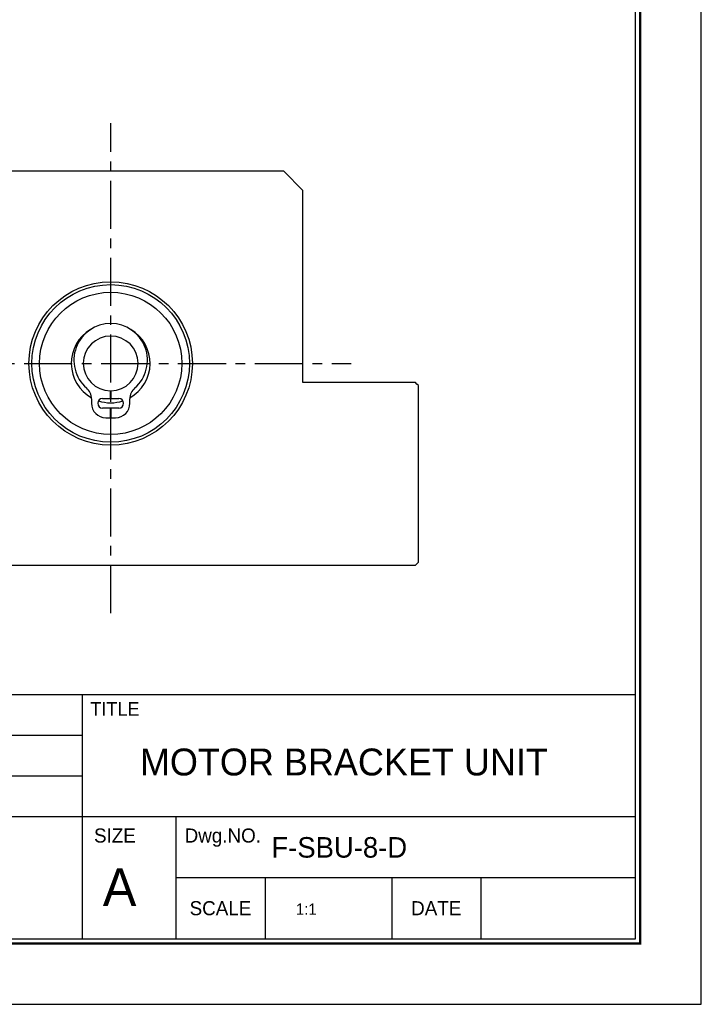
# Model space of a CAD drawing. Header units: millimetres. Extents: x 1162 to 1452, y 862 to 1067.
# Tile 2 of 3: x 1381 to 1452, y 862 to 965. Entities that reach past the tile are written whole.
import ezdxf
from ezdxf.enums import TextEntityAlignment as Align

# ---------------------------------------------------------------- set-up
doc = ezdxf.new("R2010")
doc.units = ezdxf.units.MM
doc.linetypes.add('CENTER', pattern=[2, 1.25, -0.25, 0.25, -0.25])
for name, color, linetype in [('S1', 1, 'CENTER'), ('Z5', 7, 'Continuous'), ('Z7', 7, 'Continuous')]:
    doc.layers.add(name, color=color, linetype=linetype)

# ---------------------------------------------------------------- blocks, each defined once
blk = doc.blocks.new('란표제')
at = {"layer": 'Z7', "color": 0}
for p, q in [((297.0000000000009, 0), (297.0000000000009, 210)), ((0, 0), (297.0000000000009, 0))]:
    blk.add_line(p, q, dxfattribs=at)
at = {"layer": 'Z7'}
for p, q in [((290.0000000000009, 33), (160.0000000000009, 33)), ((231.0000000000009, 33), (231.0000000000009, 7)), ((231.0000000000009, 28.66666666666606), (186.0000000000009, 28.66666666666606)), ((231.0000000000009, 24.33333333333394), (186.0000000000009, 24.33333333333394)), ((290.0000000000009, 20), (186.0000000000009, 20)), ((241.0000000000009, 20), (241.0000000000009, 7)), ((290.0000000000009, 13.5), (241.0000000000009, 13.5)), ((250.5000000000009, 13.5), (250.5000000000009, 7)), ((264.0000000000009, 13.5), (264.0000000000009, 7)), ((273.5000000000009, 13.5), (273.5000000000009, 7))]:
    blk.add_line(p, q, dxfattribs=at)
at = {"layer": 'Z7', "const_width": 0.25}
blk.add_lwpolyline([(290.5000000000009, 6.5), (290.5000000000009, 203.5), (10, 203.5), (10, 6.5)], close=True, dxfattribs=at)
at = {"layer": 'Z7'}
blk.add_lwpolyline([(290.0000000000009, 7), (290.0000000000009, 203), (10.5, 203), (10.5, 7)], close=True, dxfattribs=at)
at = {"layer": 'Z5', "ltscale": 0.5}
for tag, p, height in [('TITLE', (237.1657184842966, 24.40589700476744), 2.5), ('도번', (251.1811757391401, 15.64243272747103), 2.5), ('SCALE', (253.7810780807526, 9.552501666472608), 1.2), ('DATE', (277.0199167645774, 9.511328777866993), 1.2)]:
    blk.add_attdef(tag, p, '', height=height, dxfattribs=at)
at = {"layer": 'Z7'}
for s, height, p in [('TITLE', 1.444, (234.5000000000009, 31.5)), ('SIZE', 1.5, (234.5000000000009, 18)), ('Dwg.NO.', 1.5, (246.0000000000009, 18)), ('A', 4, (235.0000000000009, 12.5)), ('SCALE', 1.5, (245.7500000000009, 10.25)), ('DATE', 1.5, (268.7500000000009, 10.25))]:
    blk.add_text(s, height=height, dxfattribs=at).set_placement(p, align=Align.MIDDLE_CENTER)
for tag, p in [('필렛', (179.2500000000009, 10.89999999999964)), ('모따기', (179.2500000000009, 8.299999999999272))]:
    blk.add_attdef(tag, text='', height=1.15, dxfattribs=at).set_placement(p, align=Align.MIDDLE_LEFT)

msp = doc.modelspace()

# ---------------------------------------------------------------- linework, layer by layer
for p, q in [((1408.828975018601, 949.1197204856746), (1372.828974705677, 949.1197204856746)), ((1410.828975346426, 947.1197201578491), (1408.828975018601, 949.1197204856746)), ((1410.828975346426, 927.1197187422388), (1410.828975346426, 947.1197201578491)), ((1422.528972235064, 927.1197187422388), (1410.828975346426, 927.1197187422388)), ((1422.678974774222, 926.9697199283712), (1422.528972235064, 927.1197187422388)), ((1422.82897731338, 926.8197192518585), (1422.678974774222, 926.9697199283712)), ((1422.82897731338, 908.4197193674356), (1422.82897731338, 926.8197192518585)), ((1359.128974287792, 908.1197193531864), (1422.528972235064, 908.1197193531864)), ((1422.528972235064, 908.1197193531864), (1422.82897731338, 908.4197193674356))]:
    msp.add_line(p, q)
at = {"lineweight": -2}
for p, q in [((1390.803974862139, 925.4697193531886), (1390.803974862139, 926.2698290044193)), ((1390.853974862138, 926.2698290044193), (1390.853974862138, 925.4697193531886)), ((1388.828974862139, 925.4315379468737), (1388.828974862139, 924.9697193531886)), ((1389.978974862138, 925.4697193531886), (1390.803974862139, 925.4697193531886)), ((1390.803974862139, 925.8198140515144), (1390.853974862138, 925.8198140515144)), ((1390.853974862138, 925.4697193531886), (1391.678974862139, 925.4697193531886)), ((1392.828974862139, 924.9697193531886), (1392.828974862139, 925.4315379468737)), ((1390.803974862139, 924.4697193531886), (1389.978974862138, 924.4697193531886)), ((1390.803974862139, 923.4697193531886), (1390.803974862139, 924.4697193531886)), ((1390.853974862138, 924.4697193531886), (1390.853974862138, 923.4697193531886)), ((1391.678974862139, 924.4697193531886), (1390.853974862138, 924.4697193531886)), ((1390.328974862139, 923.4697193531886), (1390.803974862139, 923.4697193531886)), ((1390.853974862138, 923.4697193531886), (1391.328974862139, 923.4697193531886))]:
    msp.add_line(p, q, dxfattribs=at)
for radius in [8.5, 8.199999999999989, 7.400000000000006]:
    msp.add_circle((1390.828974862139, 929.1197193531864), radius)
for centre, radius, start, end in [((1390.828974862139, 929.1197193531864), 4.100000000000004, 120.9728919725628, 240.7372697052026), ((1390.828974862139, 929.4447193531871), 3.824999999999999, 311.0925301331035, 228.9074698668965), ((1390.828974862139, 929.1197193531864), 4.100000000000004, 299.2627302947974, 59.02710802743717), ((1390.828974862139, 929.1197193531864), 2.850000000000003, 270.5026010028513, 269.4973989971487), ((1387.328974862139, 925.4315379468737), 1.49999999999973, 0, 48.9074698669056), ((1394.328974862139, 925.4315379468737), 1.49999999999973, 131.0925301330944, 180), ((1389.978974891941, 924.9697193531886), 0.5000000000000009, 90.00000341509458, 269.9999965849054), ((1390.828974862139, 929.1197193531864), 4.100000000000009, 251.8068194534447, 270), ((1390.828974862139, 929.1197193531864), 4.100000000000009, 270, 288.1931809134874), ((1391.678974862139, 924.9697193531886), 0.5, 270, 90), ((1390.328974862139, 924.9697193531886), 1.500000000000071, 180, 270), ((1391.328974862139, 924.9697193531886), 1.500000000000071, 270, 0)]:
    msp.add_arc(centre, radius, start, end, dxfattribs=at)
at = {"layer": 'S1', "ltscale": 4}
for p, q in [((1390.828974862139, 903.1197193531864), (1390.828974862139, 954.1197204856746)), ((1365.828974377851, 929.1197193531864), (1415.828975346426, 929.1197193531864))]:
    msp.add_line(p, q, dxfattribs=at)

# ---------------------------------------------------------------- block references
at = {"ltscale": 5}
ref = msp.add_blockref('란표제', (1162.443901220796, 862.4273885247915), dxfattribs=dict(at, xscale=0.975804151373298, yscale=0.975804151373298, zscale=0.975804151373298))
ref.add_attrib('TITLE', 'MOTOR BRACKET UNIT', (1393.871193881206, 886.2427641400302), dxfattribs={"layer": 'Z5', "ltscale": 0.5, "height": 2.8})
ref.add_attrib('도번', 'F-SBU-8-D', (1407.547535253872, 877.6913393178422), dxfattribs={"layer": 'Z5', "ltscale": 0.5, "height": 2.134712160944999})
ref.add_attrib('SCALE', '1:1', (1410.084530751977, 871.7487593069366), dxfattribs={"layer": 'Z5', "ltscale": 0.5, "height": 1.170964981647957})

doc.saveas('drawing.dxf')
